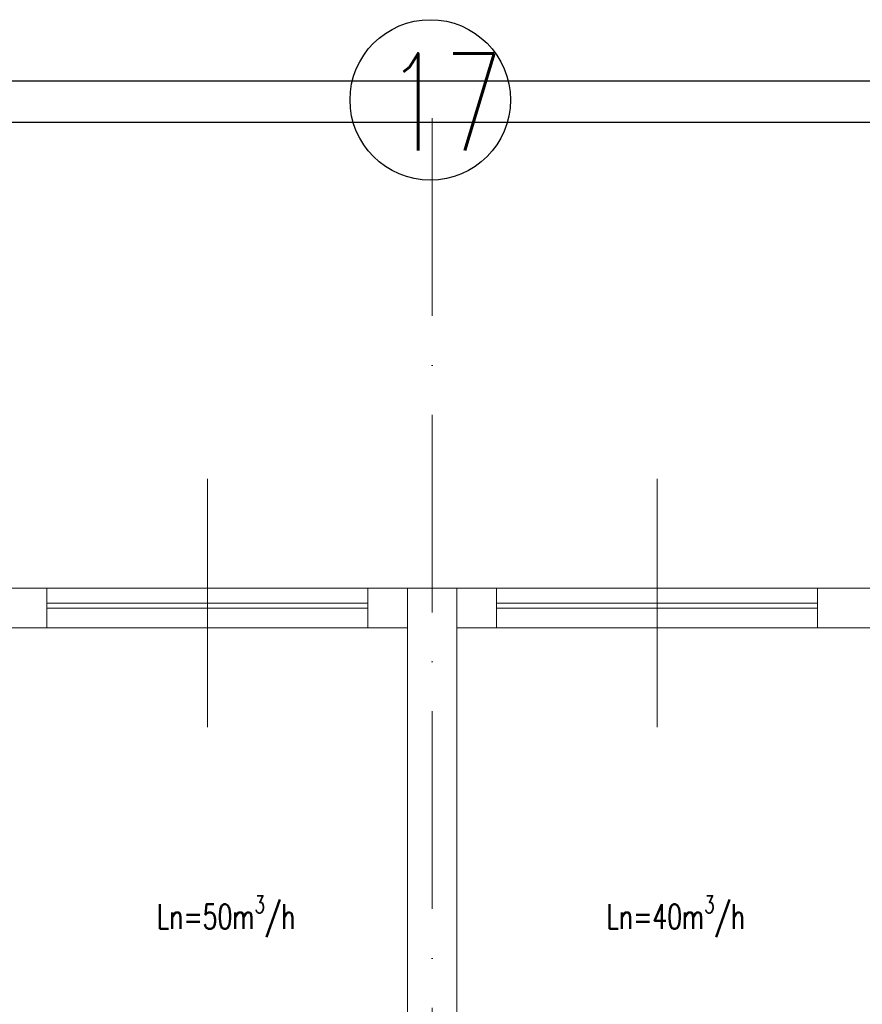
# Model space of a CAD drawing. Header units: millimetres. Extents: x -6513 to 30474, y -6915 to 65597.
# Tile 185 of 256: x 6144 to 6656, y 17275 to 17873. Entities that reach past the tile are written whole.
import ezdxf

# ---------------------------------------------------------------- set-up
doc = ezdxf.new("R2010")
doc.units = ezdxf.units.MM
doc.linetypes.add('ACAD_ISO10W100', pattern=[18, 12, -3, 0, -3])
for name, color, linetype, lineweight in [('A_cienka', 8, 'Continuous', 5), ('A_osie', 8, 'ACAD_ISO10W100', 5), ('A_widok', 8, 'Continuous', 13), ('R-TABELKA', 8, 'Continuous', 25)]:
    doc.layers.add(name, color=color, linetype=linetype, lineweight=lineweight)
doc.layers.add('DB_WM_nawiew-opis', color=8, linetype='Continuous')
doc.layers.add('Tekst', color=8, linetype='Continuous')
doc.styles.add('SIMPLEXD', font='SIMPLEX.SHX', dxfattribs={"width": 0.6})
doc.styles.get("Standard").update_dxf_attribs({"font": 'txt.shx', "width": 0.9})

msp = doc.modelspace()

# ---------------------------------------------------------------- linework, layer by layer
at = {"layer": 'A_cienka', "ltscale": 10}
for p, q in [((6258.054, 17443.178), (6258.054, 17593.975)), ((6531.054, 17443.178), (6531.054, 17593.975))]:
    msp.add_line(p, q, dxfattribs=at)
at = {"layer": 'A_cienka'}
for p, q in [((5269.554, 17527.577), (7544.554, 17527.577)), ((6160.554, 17518.577), (6355.554, 17518.577)), ((6628.554, 17518.577), (6433.554, 17518.577)), ((6160.554, 17515.577), (6355.554, 17515.577)), ((6628.554, 17515.577), (6433.554, 17515.577)), ((5839.554, 17503.577), (6379.554, 17503.577)), ((6409.554, 17503.577), (6949.554, 17503.577))]:
    msp.add_line(p, q, dxfattribs=at)
at = {"layer": 'A_osie', "ltscale": 10}
msp.add_line((6394.554, 16072.134), (6394.554, 17824.193), dxfattribs=at)
msp.add_line((6394.554, 16072.134), (6394.554, 17824.193), dxfattribs=at)
at = {"layer": 'A_widok', "ltscale": 5}
for p, q in [((6379.554, 16901.577), (6379.554, 17527.577)), ((6409.554, 16901.577), (6409.554, 17527.577))]:
    msp.add_line(p, q, dxfattribs=at)
for points in [[(6058.554, 17527.577), (6160.554, 17527.577), (6160.554, 17503.577), (6058.554, 17503.577)], [(6379.554, 17503.577), (6355.554, 17503.577), (6355.554, 17527.577), (6379.554, 17527.577)], [(6409.554, 17503.577), (6433.554, 17503.577), (6433.554, 17527.577), (6409.554, 17527.577)], [(6730.554, 17527.577), (6628.554, 17527.577), (6628.554, 17503.577), (6730.554, 17503.577)]]:
    msp.add_lwpolyline(points, close=True, dxfattribs=at)
at = {"layer": 'R-TABELKA'}
for p, q in [((-3136.084, 17835.732), (8327.828, 17835.732)), ((-3011.084, 17810.732), (8302.828, 17810.732))]:
    msp.add_line(p, q, dxfattribs=at)
at = {"layer": 'Tekst'}
msp.add_circle((6393.363, 17824.193), 48.725, dxfattribs=at)

# ---------------------------------------------------------------- texts
at = {"layer": 'DB_WM_nawiew-opis', "char_height": 15, "width": 37.14159, "attachment_point": 1}
for s, insert in [('\\A1;{\\Fsimplex|c238;\\W0.7;Ln=50m\\H0.7x;\\S3^ ;\\H1.4286x;/h}', (6227.307, 17340.76)), ('\\A1;{\\Fsimplex|c238;\\W0.7;Ln=50m\\H0.7x;\\S3^ ;\\H1.4286x;/h}', (6227.307, 17340.76)), ('\\A1;{\\Fsimplex|c238;\\W0.7;Ln=40m\\H0.7x;\\S3^ ;\\H1.4286x;/h}', (6500.307, 17340.76))]:
    msp.add_mtext(s, dxfattribs=dict(at, insert=insert))
at = {"layer": 'Tekst', "style": 'SIMPLEXD', "width": 0.7}
msp.add_text('17', height=59.049, dxfattribs=at).set_placement((6366.521, 17793.424))

doc.saveas('drawing.dxf')
